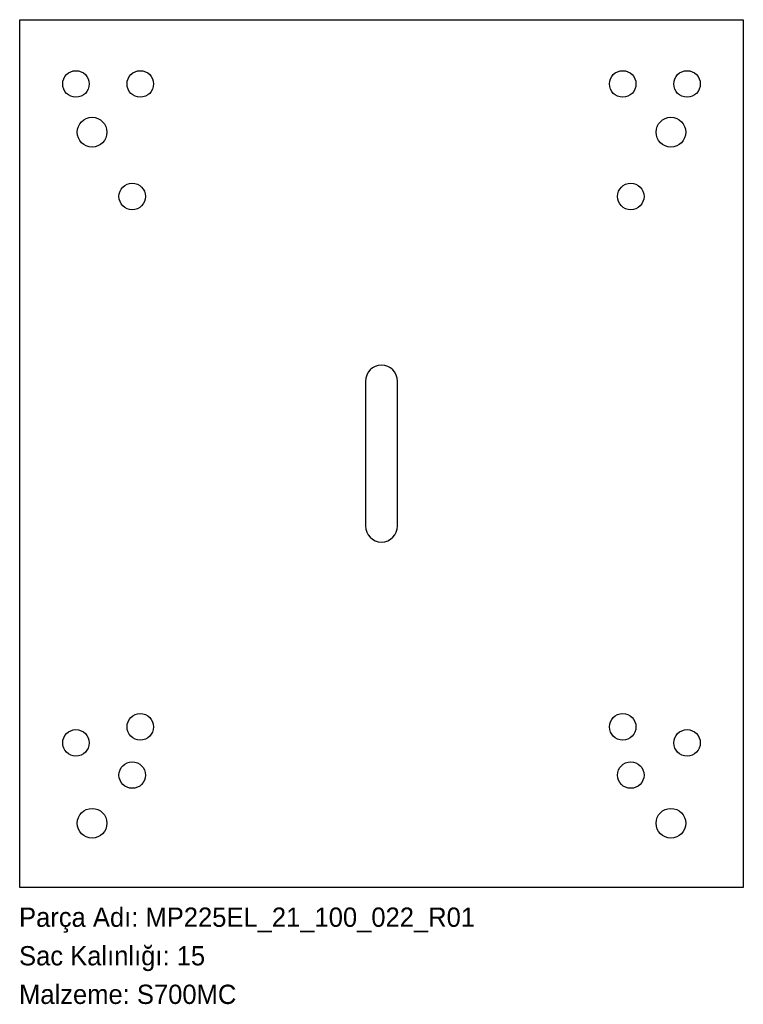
# Model space of a CAD drawing. Header units: millimetres. Extents: x 0 to 450, y -72 to 540.
import ezdxf

# ---------------------------------------------------------------- set-up
doc = ezdxf.new("R2010")
doc.units = ezdxf.units.MM
doc.linetypes.add('SLD-Katı', pattern=[0])
doc.linetypes.add('SLD-Sürekli', pattern=[0])
doc.layers.add('METIN', color=96, linetype='SLD-Katı')
doc.styles.add('SLDTEXTSTYLE0', font='ARIAL.TTF', dxfattribs={"width": 0.948, "bigfont": 'bigfont'})
doc.styles.add('SLDTEXTSTYLE1', font='ARIAL.TTF', dxfattribs={"width": 0.948})

msp = doc.modelspace()

# ---------------------------------------------------------------- linework, layer by layer
at = {"color": 7, "linetype": 'SLD-Sürekli', "lineweight": 25}
for p, q in [((0.4, 540.4), (450.4, 540.4)), ((0.4, 0.4), (0.4, 540.4)), ((450.4, 540.4), (450.4, 0.4)), ((215.4, 315.4), (215.4, 225.4)), ((235.4, 225.4), (235.4, 315.4)), ((450.4, 0.4), (0.4, 0.4))]:
    msp.add_line(p, q, dxfattribs=at)
for centre, radius in [((35.4, 500.4), 8.25), ((75.4, 500.4), 8.25), ((375.4, 500.4), 8.25), ((415.4, 500.4), 8.25), ((45.4, 470.4), 9.25), ((405.4, 470.4), 9.25), ((70.4, 430.4), 8.25), ((380.4, 430.4), 8.25), ((75.4, 100.4), 8.25), ((375.4, 100.4), 8.25), ((35.4, 90.4), 8.25), ((415.4, 90.4), 8.25), ((70.4, 70.4), 8.25), ((380.4, 70.4), 8.25), ((45.4, 40.4), 9.25), ((405.4, 40.4), 9.25)]:
    msp.add_circle(centre, radius, dxfattribs=at)
for centre, start, end in [((225.4, 315.4), 0, 180), ((225.4, 225.4), 180, 0)]:
    msp.add_arc(centre, 10, start, end, dxfattribs=at)

# ---------------------------------------------------------------- texts
at = {"layer": 'METIN', "char_height": 12, "attachment_point": 1}
for s, insert, style in [('Parça Adı: MP225EL_21_100_022_R01', (0, -12.031187), 'SLDTEXTSTYLE0'), ('Sac Kalınlığı: 15', (0, -36.031187), 'SLDTEXTSTYLE0'), ('Malzeme: S700MC', (0, -60.031187), 'SLDTEXTSTYLE1')]:
    msp.add_mtext(s, dxfattribs=dict(at, insert=insert, style=style))

doc.saveas('drawing.dxf')
